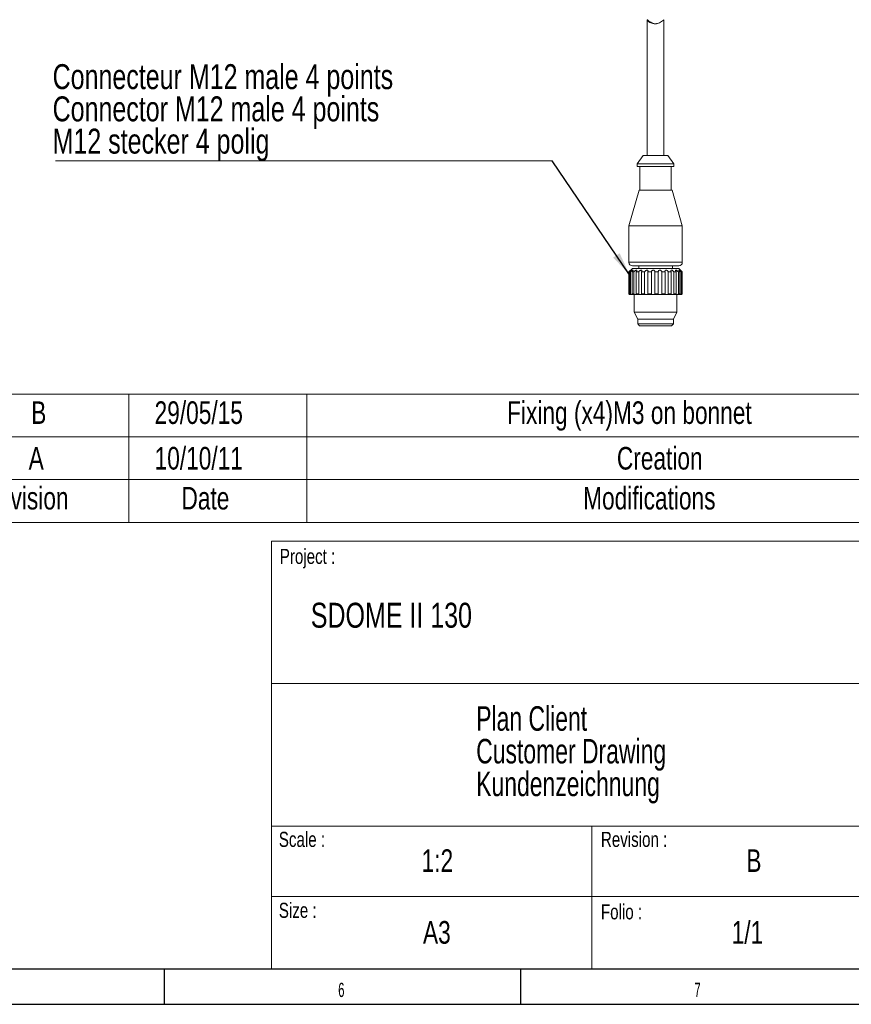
# Model space of a CAD drawing. Header units: millimetres. Extents: x 15 to 415, y 5 to 292.
# Tile 15 of 22: x 240 to 356, y 5 to 143. Entities that reach past the tile are written whole.
import ezdxf
from ezdxf.enums import TextEntityAlignment as Align

# ---------------------------------------------------------------- set-up
doc = ezdxf.new("R2010")
doc.units = ezdxf.units.MM
doc.layers.add('SLD-0', color=179, linetype='Continuous')
doc.styles.add('SLDTEXTSTYLE0', font='TXT', dxfattribs={"width": 0.7})
doc.styles.add('SLDTEXTSTYLE1', font='TXT', dxfattribs={"width": 0.75})
doc.styles.add('SLDTEXTSTYLE2', font='TXT', dxfattribs={"width": 0.589474})
doc.dimstyles.new('SLDDIMSTYLE3', dxfattribs={"dimtxt": 0.18, "dimasz": 3.302, "dimexe": 0, "dimexo": 0.0625, "dimgap": 0, "dimtad": 0, "dimtih": 1, "dimtoh": 1, "dimdec": 0, "dimrnd": 1e-09, "dimzin": 0, "dimdsep": 46, "dimtxsty": 'Standard', "dimsah": 1, "dimcen": 0.09, "dimadec": 0, "dimazin": 0, "dimtfac": 3.302, "dimtdec": 0, "dimtofl": 0, "dimtmove": 0, "dimatfit": 3, "dimfxl": 0, "dimfrac": 2, "dimtolj": 1, "dimtzin": 0, "dimarcsym": 0})

# ---------------------------------------------------------------- blocks, each defined once
blk = doc.blocks.new('SW_NOTE_0')
at = {"color": 0, "linetype": 'Continuous', "lineweight": 0, "char_height": 6.8792, "attachment_point": 1, "style": 'SLDTEXTSTYLE0'}
for s, insert in [('Plan Client', (0, 8.87)), ('Customer Drawing', (0, -0.3)), ('Kundenzeichnung', (0, -9.48))]:
    blk.add_mtext(s, dxfattribs=dict(at, insert=insert))
blk = doc.blocks.new('Bloc3')
at = {"color": 7, "linetype": 'Continuous', "lineweight": 0}
for p, q in [((550.16, 140.43), (820.16, 140.43)), ((550.16, 140.43), (550.16, 20.43)), ((730.16, 100.43), (550.16, 100.43)), ((550.16, 60.43), (820.16, 60.43)), ((640.16, 40.68), (640.16, 60.43)), ((550.16, 40.68), (730.16, 40.68)), ((640.16, 40.68), (640.16, 20.43)), ((550.16, 20.43), (820.16, 20.43))]:
    blk.add_line(p, q, dxfattribs=at)
blk.add_blockref('SW_NOTE_0', (607.66, 85.21), dxfattribs=at)
at = {"color": 7, "linetype": 'Continuous', "lineweight": 0, "attachment_point": 1, "style": 'SLDTEXTSTYLE1'}
for s, insert, char_height in [('Project :', (552.52, 138.25), 4.233), ('SDOME II 130', (561.22, 123.12), 7), ('Scale :', (552.25, 58.83), 4.233), ('Revision :', (642.67, 58.83), 4.233), ('Size :', (552.25, 38.92), 4.233), ('Folio :', (642.67, 38.51), 4.233)]:
    blk.add_mtext(s, dxfattribs=dict(at, insert=insert, char_height=char_height))
at = {"color": 7, "linetype": 'Continuous', "lineweight": 0, "style": 'SLDTEXTSTYLE1', "width": 0.75}
for tag, height, p in [('REF_ASM', 5.82, (747.91, 115.15)), ('ECHELLE', 6.35, (592.34, 45.67)), ('REVISION', 6.35, (683.5, 45.67)), ('FORMAT', 6.35, (592.72, 25.54)), ('FOLIO', 6.35, (679.39, 25.54))]:
    blk.add_attdef(tag, text='', height=height, dxfattribs=at).set_placement(p, align=Align.BOTTOM_LEFT)
at = {"color": 7, "linetype": 'Continuous', "lineweight": 0}
blk.add_attdef('DESIGNATION', (0, 0), '', height=1, dxfattribs=at)
blk = doc.blocks.new('SW_TABLEANNOTATION_0')
at = {"color": 0, "linetype": 'Continuous', "lineweight": 0}
for p, q in [((180, 0), (0, 0)), ((25, 0), (25, -12)), ((50, 0), (50, -12)), ((0, -6), (180, -6)), ((0, -12), (180, -12)), ((25, -12), (25, -18)), ((50, -12), (50, -18)), ((0, -18), (180, -18))]:
    blk.add_line(p, q, dxfattribs=at)
at = {"color": 0, "linetype": 'Continuous', "lineweight": 0, "attachment_point": 1, "style": 'SLDTEXTSTYLE1'}
for s, insert, char_height in [('B', (11.29, -1.02), 3.17), ('29/05/15', (28.61, -1.02), 3.175), ('Fixing (x4)M3 on bonnet', (78.09, -1.02), 3.175), ('A', (10.93, -7.42), 3.17), ('10/10/11', (28.61, -7.42), 3.175), ('Creation', (93.5, -7.42), 3.175), ('Revision', (4.32, -13.02), 3.175), ('Date', (32.38, -13.02), 3.175), ('Modifications', (88.76, -13.02), 3.175)]:
    blk.add_mtext(s, dxfattribs=dict(at, insert=insert, char_height=char_height))
blk = doc.blocks.new('SW_NOTE_2')
at = {"color": 0, "linetype": 'Continuous', "lineweight": 0}
blk.add_line((-69.73, 0), (0, 0), dxfattribs=at)
at = {"color": 0, "linetype": 'Continuous', "lineweight": 0, "char_height": 3.5, "attachment_point": 1, "style": 'SLDTEXTSTYLE1'}
for s, insert in [('Connecteur M12 male 4 points', (-70.14, 13.57)), ('Connector M12 male 4 points', (-70.14, 9.05)), ('M12 stecker 4 polig', (-70.14, 4.52))]:
    blk.add_mtext(s, dxfattribs=dict(at, insert=insert))

msp = doc.modelspace()

# ---------------------------------------------------------------- linework, layer by layer
at = {"color": 7, "linetype": 'Continuous', "lineweight": 15}
for p, q in [((327.836952, 143.35795), (327.836952, 124.30814)), ((330.186952, 124.30814), (330.186952, 143.360495)), ((327.272476, 124.30814), (326.436952, 123.15814)), ((326.436952, 123.15814), (326.436952, 122.75814)), ((331.586952, 123.15814), (326.436952, 123.15814)), ((327.272476, 124.30814), (330.7438, 124.30814)), ((330.7438, 124.30814), (330.751428, 124.30814)), ((331.586952, 123.15814), (330.751428, 124.30814)), ((331.586952, 122.75814), (331.586952, 123.15814)), ((326.436952, 122.75814), (331.575659, 122.75814)), ((326.811952, 122.75814), (326.811952, 119.45814)), ((331.211952, 119.45814), (331.211952, 122.75814)), ((331.575659, 122.75814), (331.586952, 122.75814)), ((326.695679, 119.45814), (325.261952, 114.45814)), ((326.695679, 119.45814), (331.318067, 119.45814)), ((331.318067, 119.45814), (331.328225, 119.45814)), ((332.761952, 114.45814), (331.328225, 119.45814)), ((325.261952, 114.45814), (325.261952, 109.33314)), ((332.761952, 114.45814), (325.261952, 114.45814)), ((332.761952, 109.33314), (332.761952, 114.45814)), ((325.761952, 108.48314), (325.261952, 107.98314)), ((325.261952, 107.98314), (325.261952, 104.93314)), ((325.281226, 107.98314), (325.261952, 107.98314)), ((325.281226, 104.93314), (325.281226, 107.98314)), ((325.506626, 107.98314), (325.36484, 107.98314)), ((325.36484, 107.98314), (325.36484, 104.93314)), ((325.506626, 104.93314), (325.506626, 107.98314)), ((325.970907, 107.98314), (325.714904, 107.98314)), ((325.714904, 107.98314), (325.714904, 104.93314)), ((332.261952, 108.83314), (325.761952, 108.83314)), ((325.761952, 108.48314), (332.247699, 108.48314)), ((325.970907, 104.93314), (325.970907, 107.98314)), ((326.642431, 107.98314), (326.289657, 107.98314)), ((326.289657, 107.98314), (326.289657, 104.93314)), ((326.636952, 108.83314), (326.636952, 108.48314)), ((326.642431, 104.93314), (326.642431, 107.98314)), ((327.475434, 107.98314), (327.04993, 107.98314)), ((327.04993, 107.98314), (327.04993, 104.93314)), ((327.475434, 104.93314), (327.475434, 107.98314)), ((328.413148, 107.98314), (327.943912, 107.98314)), ((327.943912, 107.98314), (327.943912, 104.93314)), ((328.413148, 104.93314), (328.413148, 107.98314)), ((329.391669, 107.98314), (328.910678, 107.98314)), ((328.910678, 107.98314), (328.910678, 104.93314)), ((329.391669, 104.93314), (329.391669, 107.98314)), ((330.344313, 107.98314), (329.884347, 107.98314)), ((329.884347, 107.98314), (329.884347, 104.93314)), ((330.344313, 104.93314), (330.344313, 107.98314)), ((331.20616, 107.98314), (330.798563, 107.98314)), ((330.798563, 107.98314), (330.798563, 104.93314)), ((331.20616, 104.93314), (331.20616, 107.98314)), ((331.386952, 108.48314), (331.386952, 108.83314)), ((331.918474, 107.98314), (331.591024, 107.98314)), ((331.591024, 107.98314), (331.591024, 104.93314)), ((331.918474, 104.93314), (331.918474, 107.98314)), ((332.432714, 107.98314), (332.207726, 107.98314)), ((332.207726, 107.98314), (332.207726, 104.93314)), ((332.247699, 108.48314), (332.261952, 108.48314)), ((332.761952, 107.98314), (332.261952, 108.48314)), ((332.432714, 104.93314), (332.432714, 107.98314)), ((332.713834, 107.98314), (332.606641, 107.98314)), ((332.606641, 107.98314), (332.606641, 104.93314)), ((332.713834, 104.93314), (332.713834, 107.98314)), ((332.761952, 107.98314), (332.760584, 107.98314)), ((332.760584, 107.98314), (332.760584, 104.93314)), ((332.761952, 104.93314), (332.761952, 107.98314)), ((325.382504, 104.83314), (325.361952, 104.83314)), ((325.36484, 104.93314), (325.506626, 104.93314)), ((325.382504, 104.83314), (325.459354, 104.83314)), ((325.606282, 104.83314), (325.458114, 104.83314)), ((325.606282, 104.83314), (325.796857, 104.83314)), ((325.714904, 104.93314), (325.970907, 104.93314)), ((326.062151, 104.83314), (325.794625, 104.83314)), ((326.011952, 104.83314), (326.011952, 102.314445)), ((326.062151, 104.83314), (326.350391, 104.83314)), ((326.289657, 104.93314), (326.642431, 104.93314)), ((326.719044, 104.83314), (326.350391, 104.83314)), ((326.719044, 104.83314), (327.087538, 104.83314)), ((327.04993, 104.93314), (327.475434, 104.93314)), ((327.532196, 104.83314), (327.087538, 104.83314)), ((327.532196, 104.83314), (327.955831, 104.83314)), ((327.943912, 104.93314), (328.413148, 104.93314)), ((328.44619, 104.83314), (327.955831, 104.83314)), ((328.44619, 104.83314), (328.896097, 104.83314)), ((329.398739, 104.83314), (328.896097, 104.83314)), ((328.910678, 104.93314), (329.391669, 104.93314)), ((329.398739, 104.83314), (329.844258, 104.83314)), ((330.32493, 104.83314), (329.844258, 104.83314)), ((329.884347, 104.93314), (330.344313, 104.93314)), ((330.32493, 104.83314), (330.735699, 104.83314)), ((331.161644, 104.83314), (330.735699, 104.83314)), ((330.798563, 104.93314), (331.20616, 104.93314)), ((331.161644, 104.83314), (331.50967, 104.83314)), ((331.85186, 104.83314), (331.50967, 104.83314)), ((331.591024, 104.93314), (331.918474, 104.93314)), ((331.85186, 104.83314), (332.113425, 104.83314)), ((332.011952, 102.314445), (332.011952, 104.83314)), ((332.34854, 104.83314), (332.113425, 104.83314)), ((332.207726, 104.93314), (332.432714, 104.93314)), ((332.346298, 104.83314), (332.505819, 104.83314)), ((332.617838, 104.83314), (332.505819, 104.83314)), ((332.606641, 104.93314), (332.713834, 104.93314)), ((332.617124, 104.83314), (332.660113, 104.83314)), ((326.011952, 102.314445), (326.511952, 101.33314)), ((326.011952, 102.314445), (332.011952, 102.314445)), ((331.511952, 101.33314), (332.011952, 102.314445)), ((326.511952, 101.33314), (326.511952, 100.68314)), ((331.511952, 101.33314), (326.511952, 101.33314)), ((331.511952, 100.68314), (331.511952, 101.33314)), ((326.511952, 100.68314), (326.761952, 100.43314)), ((326.511952, 100.68314), (331.500988, 100.68314)), ((331.261952, 100.43314), (326.761952, 100.43314)), ((331.261952, 100.43314), (331.511952, 100.68314)), ((331.500988, 100.68314), (331.511952, 100.68314))]:
    msp.add_line(p, q, dxfattribs=at)
at = {"color": 8, "linetype": 'Continuous', "lineweight": 15}
for p, q in [((325.261952, 109.33314), (332.745506, 109.33314)), ((332.745506, 109.33314), (332.761952, 109.33314)), ((325.261952, 104.93314), (325.281226, 104.93314)), ((332.760584, 104.93314), (332.761952, 104.93314))]:
    msp.add_line(p, q, dxfattribs=at)
at = {"color": 7, "linetype": 'Continuous', "lineweight": 15}
for centre, radius, start, end in [((325.761952, 109.33314), 0.5, 180, 270), ((332.261952, 109.33314), 0.5, 270, 0), ((325.361952, 104.93314), 0.1, 180, 270), ((332.661952, 104.93314), 0.1, 270, 0)]:
    msp.add_arc(centre, radius, start, end, dxfattribs=at)
for points, knots in [([(327.842105, 143.375737), (327.84105, 143.363921), (327.838697, 143.337566), (327.96213, 143.171928), (328.175443, 142.997359), (328.46519, 142.862097), (328.795307, 142.799606), (329.124613, 142.813259), (329.439983, 142.894022), (329.73426, 143.031603), (329.972234, 143.201693), (330.119474, 143.333853), (330.184921, 143.387413), (330.181004, 143.367339), (330.179668, 143.360495)], [0, 0, 0, 0, 0.0803668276, 0.1792467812, 0.281051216, 0.3780319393, 0.4599723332, 0.5421072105, 0.6205302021, 0.7071066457, 0.8114682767, 0.9003586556, 0.9660309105, 1, 1, 1, 1]), ([(329.120902, 142.817285), (329.058731, 142.815983), (328.892367, 142.812501), (328.620237, 142.883327), (328.32332, 143.012146), (328.077568, 143.179034), (327.901644, 143.339029), (327.860737, 143.36425), (327.842105, 143.375737)], [0, 0, 0, 0, 0.09608766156, 0.25712238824, 0.43201978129, 0.6416417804, 0.8367718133, 1, 1, 1, 1]), ([(325.36484, 107.98314), (325.401788, 108.02203), (325.464416, 108.087949), (325.527332, 108.165267), (325.55809, 108.209753), (325.567632, 108.231971), (325.559772, 108.235094), (325.535688, 108.220629), (325.492445, 108.18572), (325.42019, 108.11995), (325.344844, 108.046951), (325.295858, 107.997816), (325.281226, 107.98314)], [0, 0, 0, 0, 0.1747784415, 0.2962564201, 0.3841626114, 0.4533573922, 0.5229186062, 0.5848511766, 0.6655471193, 0.7774489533, 0.9335287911, 1, 1, 1, 1]), ([(325.714904, 107.98314), (325.747329, 108.02203), (325.802289, 108.087949), (325.844593, 108.165267), (325.856275, 108.209753), (325.847914, 108.231971), (325.823833, 108.235094), (325.784725, 108.220629), (325.727716, 108.18572), (325.644568, 108.11995), (325.566739, 108.046951), (325.520451, 107.997816), (325.506626, 107.98314)], [0, 0, 0, 0, 0.1747784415, 0.2962564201, 0.3841626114, 0.4533573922, 0.5229186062, 0.5848511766, 0.6655471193, 0.7774489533, 0.9335287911, 1, 1, 1, 1]), ([(326.289657, 107.98314), (326.315348, 108.02203), (326.358895, 108.087949), (326.377704, 108.165267), (326.369514, 108.209753), (326.343819, 108.231971), (326.305158, 108.235094), (326.253693, 108.220629), (326.186803, 108.18572), (326.098428, 108.11995), (326.02342, 108.046951), (325.982984, 107.997816), (325.970907, 107.98314)], [0, 0, 0, 0, 0.1747784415, 0.2962564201, 0.3841626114, 0.4533573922, 0.5229186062, 0.5848511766, 0.6655471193, 0.7774489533, 0.9335287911, 1, 1, 1, 1]), ([(327.04993, 107.98314), (327.067137, 108.02203), (327.096303, 108.087949), (327.090335, 108.165267), (327.06283, 108.209753), (327.021554, 108.231971), (326.970948, 108.235094), (326.910631, 108.220629), (326.838418, 108.18572), (326.75084, 108.11995), (326.683764, 108.046951), (326.651937, 107.997816), (326.642431, 107.98314)], [0, 0, 0, 0, 0.17477844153, 0.29625642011, 0.3841626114, 0.45335739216, 0.52291860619, 0.58485117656, 0.66554711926, 0.77744895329, 0.93352879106, 1, 1, 1, 1]), ([(327.943912, 107.98314), (327.951462, 108.02203), (327.964259, 108.087949), (327.933921, 108.165267), (327.888976, 108.209753), (327.834931, 108.231971), (327.775828, 108.235094), (327.710771, 108.220629), (327.638157, 108.18572), (327.557343, 108.11995), (327.50277, 108.046951), (327.481721, 107.997816), (327.475434, 107.98314)], [0, 0, 0, 0, 0.17477844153, 0.29625642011, 0.3841626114, 0.45335739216, 0.52291860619, 0.58485117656, 0.66554711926, 0.77744895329, 0.93352879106, 1, 1, 1, 1]), ([(328.910678, 107.98314), (328.908057, 108.02203), (328.903613, 108.087949), (328.850972, 108.165267), (328.791651, 108.209753), (328.72852, 108.231971), (328.664948, 108.235094), (328.599585, 108.220629), (328.531517, 108.18572), (328.462976, 108.11995), (328.424624, 108.046951), (328.415787, 107.997816), (328.413148, 107.98314)], [0, 0, 0, 0, 0.1747784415, 0.2962564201, 0.3841626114, 0.4533573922, 0.5229186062, 0.5848511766, 0.6655471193, 0.7774489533, 0.9335287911, 1, 1, 1, 1]), ([(329.884347, 107.98314), (329.871732, 108.02203), (329.850351, 108.087949), (329.778995, 108.165267), (329.709339, 108.209753), (329.641424, 108.231971), (329.577716, 108.235094), (329.5165, 108.220629), (329.457618, 108.18572), (329.40602, 108.11995), (329.386504, 108.046951), (329.390481, 107.997816), (329.391669, 107.98314)], [0, 0, 0, 0, 0.1747784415, 0.2962564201, 0.3841626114, 0.4533573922, 0.5229186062, 0.5848511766, 0.6655471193, 0.7774489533, 0.9335287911, 1, 1, 1, 1]), ([(330.798563, 107.98314), (330.776815, 108.02203), (330.739953, 108.087949), (330.654745, 108.165267), (330.579501, 108.209753), (330.511431, 108.231971), (330.451928, 108.235094), (330.399031, 108.220629), (330.353348, 108.18572), (330.322209, 108.11995), (330.322859, 108.046951), (330.339379, 107.997816), (330.344313, 107.98314)], [0, 0, 0, 0, 0.1747784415, 0.2962564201, 0.3841626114, 0.4533573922, 0.5229186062, 0.5848511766, 0.6655471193, 0.7774489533, 0.9335287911, 1, 1, 1, 1]), ([(331.591024, 107.98314), (331.561626, 108.02203), (331.511795, 108.087949), (331.418541, 108.165267), (331.342838, 108.209753), (331.279251, 108.231971), (331.228008, 108.235094), (331.187036, 108.220629), (331.157664, 108.18572), (331.149106, 108.11995), (331.169878, 108.046951), (331.197815, 107.997816), (331.20616, 107.98314)], [0, 0, 0, 0, 0.17477844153, 0.29625642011, 0.3841626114, 0.45335739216, 0.52291860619, 0.58485117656, 0.66554711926, 0.77744895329, 0.93352879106, 1, 1, 1, 1]), ([(332.207726, 107.98314), (332.17268, 108.02203), (332.113276, 108.087949), (332.018332, 108.165267), (331.947328, 108.209753), (331.892558, 108.231971), (331.853067, 108.235094), (331.826811, 108.220629), (331.815753, 108.18572), (331.830359, 108.11995), (331.869837, 108.046951), (331.907288, 107.997816), (331.918474, 107.98314)], [0, 0, 0, 0, 0.1747784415, 0.2962564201, 0.3841626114, 0.4533573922, 0.5229186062, 0.5848511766, 0.6655471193, 0.7774489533, 0.9335287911, 1, 1, 1, 1]), ([(332.606641, 107.98314), (332.568336, 108.02203), (332.503408, 108.087949), (332.413243, 108.165267), (332.351777, 108.209753), (332.309557, 108.231971), (332.284509, 108.235094), (332.274759, 108.220629), (332.282767, 108.18572), (332.319543, 108.11995), (332.375037, 108.046951), (332.419449, 107.997816), (332.432714, 107.98314)], [0, 0, 0, 0, 0.17477844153, 0.29625642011, 0.3841626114, 0.45335739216, 0.52291860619, 0.58485117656, 0.66554711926, 0.77744895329, 0.93352879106, 1, 1, 1, 1]), ([(332.760584, 107.98314), (332.721631, 108.02203), (332.655602, 108.087949), (332.576362, 108.165267), (332.528623, 108.209753), (332.501829, 108.231971), (332.492932, 108.235094), (332.500352, 108.220629), (332.526882, 108.18572), (332.58332, 108.11995), (332.651047, 108.046951), (332.699394, 107.997816), (332.713834, 107.98314)], [0, 0, 0, 0, 0.1747784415, 0.2962564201, 0.3841626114, 0.4533573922, 0.5229186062, 0.5848511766, 0.6655471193, 0.7774489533, 0.9335287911, 1, 1, 1, 1]), ([(325.281226, 104.93314), (325.282313, 104.921937), (325.284491, 104.899496), (325.301555, 104.869597), (325.326634, 104.847239), (325.355355, 104.834961), (325.374198, 104.833697), (325.382504, 104.83314)], [0, 0, 0, 0, 0.2111209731, 0.4228836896, 0.6335761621, 0.8384875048, 1, 1, 1, 1]), ([(325.458114, 104.83314), (325.457933, 104.83314), (325.447418, 104.833164), (325.426444, 104.837371), (325.398376, 104.855033), (325.377659, 104.880283), (325.366468, 104.9076), (325.365304, 104.925852), (325.36484, 104.93314)], [0, 0, 0, 0, 0.0041771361, 0.2427993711, 0.4529929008, 0.6549815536, 0.8622447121, 1, 1, 1, 1]), ([(325.506626, 104.93314), (325.507635, 104.921937), (325.509656, 104.899496), (325.525683, 104.869597), (325.549844, 104.847239), (325.578311, 104.834961), (325.597725, 104.833697), (325.606282, 104.83314)], [0, 0, 0, 0, 0.2111209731, 0.4228836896, 0.6335761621, 0.8384875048, 1, 1, 1, 1]), ([(325.794625, 104.83314), (325.794483, 104.83314), (325.786226, 104.833164), (325.769135, 104.837371), (325.745002, 104.855033), (325.72657, 104.880283), (325.716392, 104.9076), (325.715329, 104.925852), (325.714904, 104.93314)], [0, 0, 0, 0, 0.0041771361, 0.2427993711, 0.4529929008, 0.6549815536, 0.8622447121, 1, 1, 1, 1]), ([(325.970907, 104.93314), (325.971769, 104.921937), (325.973496, 104.899496), (325.987395, 104.869597), (326.008991, 104.847239), (326.035264, 104.834961), (326.053926, 104.833697), (326.062151, 104.83314)], [0, 0, 0, 0, 0.2111209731, 0.4228836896, 0.6335761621, 0.8384875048, 1, 1, 1, 1]), ([(326.350391, 104.83314), (326.350298, 104.83314), (326.344862, 104.833164), (326.332819, 104.837371), (326.314265, 104.855033), (326.299374, 104.880283), (326.290904, 104.9076), (326.290013, 104.925852), (326.289657, 104.93314)], [0, 0, 0, 0, 0.0041771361, 0.2427993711, 0.4529929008, 0.6549815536, 0.8622447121, 1, 1, 1, 1]), ([(326.642431, 104.93314), (326.643087, 104.921937), (326.644402, 104.899496), (326.655225, 104.869597), (326.672785, 104.847239), (326.695073, 104.834961), (326.711711, 104.833697), (326.719044, 104.83314)], [0, 0, 0, 0, 0.2111209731, 0.4228836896, 0.6335761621, 0.8384875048, 1, 1, 1, 1]), ([(327.087538, 104.83314), (327.0875, 104.83314), (327.085256, 104.833164), (327.079081, 104.837371), (327.067371, 104.855033), (327.057037, 104.880283), (327.05085, 104.9076), (327.050193, 104.925852), (327.04993, 104.93314)], [0, 0, 0, 0, 0.0041771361, 0.2427993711, 0.4529929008, 0.6549815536, 0.8622447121, 1, 1, 1, 1]), ([(327.475434, 104.93314), (327.47584, 104.921937), (327.476653, 104.899496), (327.483662, 104.869597), (327.495989, 104.847239), (327.512774, 104.834961), (327.526254, 104.833697), (327.532196, 104.83314)], [0, 0, 0, 0, 0.2111209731, 0.4228836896, 0.6335761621, 0.8384875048, 1, 1, 1, 1]), ([(327.956091, 104.836959), (327.956246, 104.837672), (327.956716, 104.839828), (327.952836, 104.855425), (327.947967, 104.880176), (327.944436, 104.907617), (327.944061, 104.925857), (327.943912, 104.93314)], [0, 0, 0, 0, 0.1205795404, 0.3647004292, 0.599292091, 0.8400096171, 1, 1, 1, 1]), ([(328.413148, 104.93314), (328.413275, 104.921937), (328.413531, 104.899496), (328.416249, 104.869597), (328.422503, 104.847239), (328.432642, 104.834961), (328.442045, 104.833697), (328.44619, 104.83314)], [0, 0, 0, 0, 0.2111209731, 0.4228836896, 0.6335761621, 0.8384875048, 1, 1, 1, 1]), ([(328.896097, 104.83314), (328.896172, 104.83314), (328.900543, 104.833164), (328.906938, 104.837371), (328.910789, 104.855033), (328.911321, 104.880283), (328.910784, 104.9076), (328.910708, 104.925852), (328.910678, 104.93314)], [0, 0, 0, 0, 0.0041771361, 0.2427993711, 0.4529929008, 0.6549815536, 0.8622447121, 1, 1, 1, 1]), ([(329.391669, 104.93314), (329.39151, 104.921937), (329.391192, 104.899496), (329.389433, 104.869597), (329.389187, 104.847239), (329.391989, 104.834961), (329.396674, 104.833697), (329.398739, 104.83314)], [0, 0, 0, 0, 0.2111209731, 0.4228836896, 0.6335761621, 0.8384875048, 1, 1, 1, 1]), ([(329.844258, 104.83314), (329.844385, 104.83314), (329.851727, 104.833164), (329.863968, 104.837371), (329.875475, 104.855033), (329.881577, 104.880283), (329.88402, 104.9076), (329.884253, 104.925852), (329.884347, 104.93314)], [0, 0, 0, 0, 0.0041771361, 0.2427993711, 0.4529929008, 0.6549815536, 0.8622447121, 1, 1, 1, 1]), ([(330.344313, 104.93314), (330.343878, 104.921937), (330.343007, 104.899496), (330.336892, 104.869597), (330.330164, 104.847239), (330.325436, 104.834961), (330.325085, 104.833697), (330.32493, 104.83314)], [0, 0, 0, 0, 0.2111209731, 0.4228836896, 0.6335761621, 0.8384875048, 1, 1, 1, 1]), ([(330.735699, 104.83314), (330.735868, 104.83314), (330.745682, 104.833164), (330.762934, 104.837371), (330.781314, 104.855033), (330.79257, 104.880283), (330.797826, 104.9076), (330.798352, 104.925852), (330.798563, 104.93314)], [0, 0, 0, 0, 0.0041771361, 0.2427993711, 0.4529929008, 0.6549815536, 0.8622447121, 1, 1, 1, 1]), ([(331.20616, 104.93314), (331.205478, 104.921937), (331.204114, 104.899496), (331.194059, 104.869597), (331.181306, 104.847239), (331.169372, 104.834961), (331.164008, 104.833697), (331.161644, 104.83314)], [0, 0, 0, 0, 0.21112097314, 0.42288368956, 0.63357616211, 0.83848750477, 1, 1, 1, 1]), ([(331.50967, 104.83314), (331.509869, 104.83314), (331.521485, 104.833164), (331.542573, 104.837371), (331.566573, 104.855033), (331.582216, 104.880283), (331.589927, 104.9076), (331.590711, 104.925852), (331.591024, 104.93314)], [0, 0, 0, 0, 0.00417713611, 0.24279937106, 0.4529929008, 0.65498155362, 0.86224471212, 1, 1, 1, 1]), ([(331.918474, 104.93314), (331.917593, 104.921937), (331.915828, 104.899496), (331.902518, 104.869597), (331.884611, 104.847239), (331.866283, 104.834961), (331.856272, 104.833697), (331.85186, 104.83314)], [0, 0, 0, 0, 0.2111209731, 0.4228836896, 0.6335761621, 0.8384875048, 1, 1, 1, 1]), ([(332.113425, 104.83314), (332.113642, 104.83314), (332.126269, 104.833164), (332.149755, 104.837371), (332.177739, 104.855033), (332.196703, 104.880283), (332.206344, 104.9076), (332.207332, 104.925852), (332.207726, 104.93314)], [0, 0, 0, 0, 0.0041771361, 0.2427993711, 0.4529929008, 0.6549815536, 0.8622447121, 1, 1, 1, 1]), ([(332.432714, 104.93314), (332.431693, 104.921937), (332.429648, 104.899496), (332.413991, 104.869597), (332.392148, 104.847239), (332.368677, 104.834961), (332.354701, 104.833697), (332.34854, 104.83314)], [0, 0, 0, 0, 0.2111209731, 0.4228836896, 0.6335761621, 0.8384875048, 1, 1, 1, 1]), ([(332.505819, 104.83314), (332.506039, 104.83314), (332.518817, 104.833164), (332.543101, 104.837371), (332.573162, 104.855033), (332.594155, 104.880283), (332.605068, 104.9076), (332.606192, 104.925852), (332.606641, 104.93314)], [0, 0, 0, 0, 0.0041771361, 0.2427993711, 0.4529929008, 0.6549815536, 0.8622447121, 1, 1, 1, 1]), ([(332.713834, 104.93314), (332.712743, 104.921937), (332.710557, 104.899496), (332.69362, 104.869597), (332.669331, 104.847239), (332.642315, 104.834961), (332.625326, 104.833697), (332.617838, 104.83314)], [0, 0, 0, 0, 0.2111209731, 0.4228836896, 0.6335761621, 0.8384875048, 1, 1, 1, 1]), ([(332.660113, 104.83314), (332.66032, 104.83314), (332.672378, 104.833164), (332.695805, 104.837371), (332.725894, 104.855033), (332.747485, 104.880283), (332.758927, 104.9076), (332.760112, 104.925852), (332.760584, 104.93314)], [0, 0, 0, 0, 0.0041771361, 0.2427993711, 0.4529929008, 0.6549815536, 0.8622447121, 1, 1, 1, 1])]:
    msp.add_open_spline(points, degree=3, knots=knots, dxfattribs=at)
at = {"layer": 'SLD-0', "color": 179, "linetype": 'Continuous'}
for p, q in [((20.078844, 10.21478), (410.078844, 10.21478)), ((260.078844, 5.21478), (260.078844, 10.21478)), ((310.078844, 5.21478), (310.078844, 10.21478)), ((15.078844, 5.21478), (415.078844, 5.21478))]:
    msp.add_line(p, q, dxfattribs=at)

# ---------------------------------------------------------------- block references
at = {"color": 7, "linetype": 'Continuous', "lineweight": 0}
for name, p in [('SW_NOTE_2', (314.511014, 123.565774)), ('SW_TABLEANNOTATION_0', (230.078844, 90.845978))]:
    msp.add_blockref(name, p, dxfattribs=at)
at = {"color": 7, "linetype": 'Continuous'}
ref = msp.add_blockref('Bloc3', (0, 0), dxfattribs=dict(at, xscale=0.5, yscale=0.5, zscale=0.5))
ref.add_attrib('FOLIO', '1/1', dxfattribs={"color": 7, "linetype": 'Continuous', "lineweight": 0, "height": 3.175, "style": 'SLDTEXTSTYLE1', "width": 0.75}).set_placement((339.693027, 12.769177), align=Align.BOTTOM_LEFT)
ref.add_attrib('REVISION', 'B', dxfattribs={"color": 7, "linetype": 'Continuous', "lineweight": 0, "height": 3.175, "style": 'SLDTEXTSTYLE1', "width": 0.75}).set_placement((341.750897, 22.836409), align=Align.BOTTOM_LEFT)
ref.add_attrib('ECHELLE', '1:2', dxfattribs={"color": 7, "linetype": 'Continuous', "lineweight": 0, "height": 3.175, "style": 'SLDTEXTSTYLE1', "width": 0.75}).set_placement((296.169149, 22.836409), align=Align.BOTTOM_LEFT)
ref.add_attrib('FORMAT', 'A3', dxfattribs={"color": 7, "linetype": 'Continuous', "lineweight": 0, "height": 3.175, "style": 'SLDTEXTSTYLE1', "width": 0.75}).set_placement((296.360237, 12.769177), align=Align.BOTTOM_LEFT)

# ---------------------------------------------------------------- texts
at = {"layer": 'SLD-0', "char_height": 2, "attachment_point": 2, "style": 'SLDTEXTSTYLE2'}
for s, insert in [('6', (284.897399, 8.242742)), ('7', (334.897399, 8.242742))]:
    msp.add_mtext(s, dxfattribs=dict(at, insert=insert))

# ---------------------------------------------------------------- leaders
at = {"color": 7, "linetype": 'Continuous', "lineweight": 0}
msp.add_leader([(325.36484, 107.571984), (314.511014, 123.565774)], dimstyle='SLDDIMSTYLE3', dxfattribs=at)

doc.saveas('drawing.dxf')
